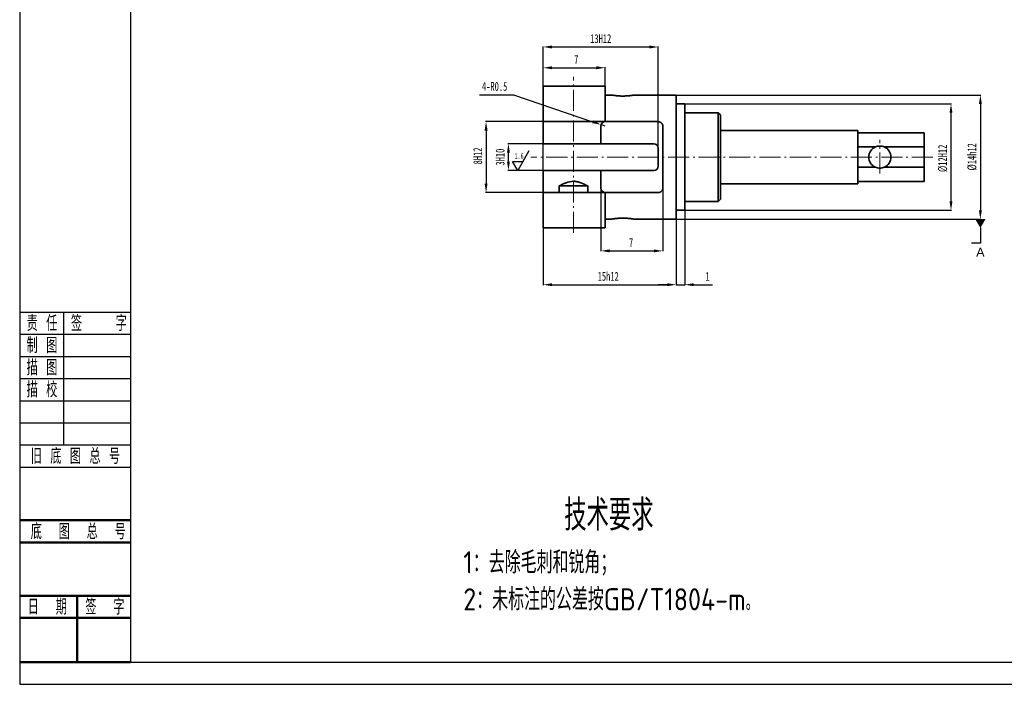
# Model space of a CAD drawing. Header units: millimetres. Extents: x -33921 to -29933, y -26486 to -26076.
# Tile 28 of 34: x -31312 to -31090, y -26375 to -26225. Entities that reach past the tile are written whole.
import ezdxf
from ezdxf import colors
from ezdxf.entities.mleader import LeaderData, LeaderLine
from ezdxf.math import Vec2, Vec3

# ---------------------------------------------------------------- set-up
doc = ezdxf.new("R2010")
doc.units = ezdxf.units.MM
doc.linetypes.add('GEN7A', pattern=[6.875, 4.75, -0.875, 0.375, -0.875])
doc.linetypes.add('SLD-实线', pattern=[0])
doc.layers.add('尺寸线', color=5, linetype='Continuous', lineweight=15)
doc.layers.add('文字', color=5, linetype='SLD-实线', lineweight=20)
doc.styles.add('SLDTEXTSTYLE5', font='TXT', dxfattribs={"width": 0.7})
doc.styles.get("Standard").update_dxf_attribs({"font": 'arial.ttf', "height": 1})
doc.styles.add('图框文字', font='gbenor.shx', dxfattribs={"bigfont": 'gbcbig.shx'})
doc.styles.add('绘图文字3.5', font='gbenor.shx', dxfattribs={"bigfont": 'gbcbig.shx'})
doc.dimstyles.new('2-1', dxfattribs={"dimtxt": 2, "dimasz": 2, "dimexe": 0.1, "dimexo": 0.05, "dimgap": 0.875, "dimtad": 1, "dimtoh": 1, "dimlfac": 0.5, "dimrnd": 1e-09, "dimzin": 12, "dimdsep": 46, "dimtxsty": 'SLDTEXTSTYLE5', "dimcen": 0.09, "dimclrd": 5, "dimclre": 5, "dimclrt": 5, "dimadec": 0, "dimazin": 3, "dimtfac": 1, "dimtmove": 0, "dimatfit": 3, "dimfxl": 1, "dimfrac": 2, "dimtolj": 1, "dimtzin": 12, "dimarcsym": 0})
doc.dimstyles.new('2-1 v', dxfattribs={"dimtxt": 2, "dimasz": 2, "dimexe": 0.1, "dimexo": 0.05, "dimgap": 0.875, "dimtad": 1, "dimlfac": 0.5, "dimrnd": 1e-09, "dimzin": 12, "dimdsep": 46, "dimtxsty": 'SLDTEXTSTYLE5', "dimcen": 0.09, "dimclrd": 5, "dimclre": 5, "dimclrt": 5, "dimadec": 0, "dimazin": 3, "dimtfac": 1, "dimtmove": 0, "dimatfit": 3, "dimfxl": 1, "dimfrac": 2, "dimtolj": 1, "dimtzin": 12, "dimarcsym": 0})

# ---------------------------------------------------------------- blocks, each defined once
blk = doc.blocks.new('*D361')
at = {"layer": 'Defpoints', "color": 0, "transparency": 16777216}
for p in [(-31179.94, -26235.41), (-31179.94, -26241.57), (-31193.94, -26271.57)]:
    blk.add_point(p, dxfattribs=at)
at = {"layer": '尺寸线', "color": 5, "lineweight": -2, "transparency": 16777216}
for p, q in [((-31193.94, -26271.52), (-31193.94, -26235.31)), ((-31191.94, -26235.41), (-31181.94, -26235.41)), ((-31179.94, -26241.52), (-31179.94, -26235.31))]:
    blk.add_line(p, q, dxfattribs=at)
at = {"layer": '尺寸线', "color": 5, "transparency": 16777216}
for points in [[(-31191.94, -26235.08), (-31191.94, -26235.75), (-31193.94, -26235.41)], [(-31181.94, -26235.08), (-31181.94, -26235.75), (-31179.94, -26235.41)]]:
    blk.add_solid(points, dxfattribs=at)
at = {"layer": '尺寸线', "color": 5, "lineweight": 18, "transparency": 16777216, "insert": (-31186.46, -26233.54), "char_height": 2, "attachment_point": 5, "style": 'SLDTEXTSTYLE5'}
blk.add_mtext('\\A1;7', dxfattribs=at)
blk = doc.blocks.new('*D324')
at = {"layer": 'Defpoints', "color": 0, "transparency": 16777216}
for p in [(-31165.94, -26241.57), (-31165.94, -26269.57), (-31095.25, -26269.57)]:
    blk.add_point(p, dxfattribs=at)
at = {"layer": '尺寸线', "color": 5, "lineweight": -2, "transparency": 16777216}
for p, q in [((-31165.89, -26241.57), (-31095.15, -26241.57)), ((-31095.25, -26243.57), (-31095.25, -26267.57)), ((-31165.89, -26269.57), (-31095.15, -26269.57))]:
    blk.add_line(p, q, dxfattribs=at)
at = {"layer": '尺寸线', "color": 5, "transparency": 16777216}
for points in [[(-31095.58, -26243.57), (-31094.91, -26243.57), (-31095.25, -26241.57)], [(-31095.58, -26267.57), (-31094.91, -26267.57), (-31095.25, -26269.57)]]:
    blk.add_solid(points, dxfattribs=at)
at = {"layer": '尺寸线', "color": 5, "lineweight": 18, "transparency": 16777216, "insert": (-31097.12, -26255.51), "char_height": 2, "attachment_point": 5, "rotation": 90, "style": 'SLDTEXTSTYLE5'}
blk.add_mtext('\\A1;%%C14h12', dxfattribs=at)
blk = doc.blocks.new('*D325')
at = {"layer": 'Defpoints', "color": 0, "transparency": 16777216}
for p in [(-31193.94, -26247.57), (-31206.82, -26263.57), (-31193.94, -26263.57)]:
    blk.add_point(p, dxfattribs=at)
at = {"layer": '尺寸线', "color": 5, "lineweight": -2, "transparency": 16777216}
for p, q in [((-31193.99, -26247.57), (-31206.92, -26247.57)), ((-31206.82, -26249.57), (-31206.82, -26261.57)), ((-31193.99, -26263.57), (-31206.92, -26263.57))]:
    blk.add_line(p, q, dxfattribs=at)
at = {"layer": '尺寸线', "color": 5, "transparency": 16777216}
for points in [[(-31207.15, -26249.57), (-31206.48, -26249.57), (-31206.82, -26247.57)], [(-31207.15, -26261.57), (-31206.48, -26261.57), (-31206.82, -26263.57)]]:
    blk.add_solid(points, dxfattribs=at)
at = {"layer": '尺寸线', "color": 5, "lineweight": 18, "transparency": 16777216, "insert": (-31208.69, -26255.31), "char_height": 2, "attachment_point": 5, "rotation": 90, "style": 'SLDTEXTSTYLE5'}
blk.add_mtext('\\A1;8H12', dxfattribs=at)
blk = doc.blocks.new('*D328')
at = {"layer": 'Defpoints', "color": 0, "transparency": 16777216}
for p in [(-31161.94, -26243.57), (-31161.94, -26267.57), (-31101.88, -26267.57)]:
    blk.add_point(p, dxfattribs=at)
at = {"layer": '尺寸线', "color": 5, "lineweight": -2, "transparency": 16777216}
for p, q in [((-31161.89, -26243.57), (-31101.78, -26243.57)), ((-31101.88, -26245.57), (-31101.88, -26265.57)), ((-31161.89, -26267.57), (-31101.78, -26267.57))]:
    blk.add_line(p, q, dxfattribs=at)
at = {"layer": '尺寸线', "color": 5, "transparency": 16777216}
for points in [[(-31102.21, -26245.57), (-31101.55, -26245.57), (-31101.88, -26243.57)], [(-31102.21, -26265.57), (-31101.55, -26265.57), (-31101.88, -26267.57)]]:
    blk.add_solid(points, dxfattribs=at)
at = {"layer": '尺寸线', "color": 5, "lineweight": 18, "transparency": 16777216, "insert": (-31103.75, -26255.85), "char_height": 2, "attachment_point": 5, "rotation": 90, "style": 'SLDTEXTSTYLE5'}
blk.add_mtext('\\A1;%%C12H12', dxfattribs=at)
blk = doc.blocks.new('*D329')
at = {"layer": 'Defpoints', "color": 0, "transparency": 16777216}
for p in [(-31201.77, -26252.57), (-31193.94, -26252.57), (-31193.94, -26258.57)]:
    blk.add_point(p, dxfattribs=at)
at = {"layer": '尺寸线', "color": 5, "lineweight": -2, "transparency": 16777216}
for p, q in [((-31193.99, -26252.57), (-31201.87, -26252.57)), ((-31201.77, -26256.57), (-31201.77, -26254.57)), ((-31193.99, -26258.57), (-31201.87, -26258.57))]:
    blk.add_line(p, q, dxfattribs=at)
at = {"layer": '尺寸线', "color": 5, "transparency": 16777216}
for points in [[(-31202.1, -26254.57), (-31201.43, -26254.57), (-31201.77, -26252.57)], [(-31202.1, -26256.57), (-31201.43, -26256.57), (-31201.77, -26258.57)]]:
    blk.add_solid(points, dxfattribs=at)
at = {"layer": '尺寸线', "color": 5, "lineweight": 18, "transparency": 16777216, "insert": (-31203.64, -26255.57), "char_height": 2, "attachment_point": 5, "rotation": 90, "style": 'SLDTEXTSTYLE5'}
blk.add_mtext('\\A1;3H10', dxfattribs=at)
blk = doc.blocks.new('*D330')
at = {"layer": 'Defpoints', "color": 0, "transparency": 16777216}
for p in [(-31180.94, -26258.57), (-31166.94, -26258.57), (-31166.94, -26276.73)]:
    blk.add_point(p, dxfattribs=at)
at = {"layer": '尺寸线', "color": 5, "lineweight": -2, "transparency": 16777216}
for p, q in [((-31180.94, -26258.62), (-31180.94, -26276.83)), ((-31166.94, -26258.62), (-31166.94, -26276.83)), ((-31178.94, -26276.73), (-31168.94, -26276.73))]:
    blk.add_line(p, q, dxfattribs=at)
at = {"layer": '尺寸线', "color": 5, "transparency": 16777216}
for points in [[(-31178.94, -26276.4), (-31178.94, -26277.06), (-31180.94, -26276.73)], [(-31168.94, -26276.4), (-31168.94, -26277.06), (-31166.94, -26276.73)]]:
    blk.add_solid(points, dxfattribs=at)
at = {"layer": '尺寸线', "color": 5, "lineweight": 18, "transparency": 16777216, "insert": (-31174.08, -26274.86), "char_height": 2, "attachment_point": 5, "style": 'SLDTEXTSTYLE5'}
blk.add_mtext('\\A1;7', dxfattribs=at)
blk = doc.blocks.new('*D331')
at = {"layer": 'Defpoints', "color": 0, "transparency": 16777216}
for p in [(-31193.94, -26269.57), (-31163.94, -26269.57), (-31163.94, -26284.36)]:
    blk.add_point(p, dxfattribs=at)
at = {"layer": '尺寸线', "color": 5, "lineweight": -2, "transparency": 16777216}
for p, q in [((-31193.94, -26269.62), (-31193.94, -26284.46)), ((-31163.94, -26269.62), (-31163.94, -26284.46)), ((-31191.94, -26284.36), (-31165.94, -26284.36))]:
    blk.add_line(p, q, dxfattribs=at)
at = {"layer": '尺寸线', "color": 5, "transparency": 16777216}
for points in [[(-31191.94, -26284.03), (-31191.94, -26284.7), (-31193.94, -26284.36)], [(-31165.94, -26284.03), (-31165.94, -26284.7), (-31163.94, -26284.36)]]:
    blk.add_solid(points, dxfattribs=at)
at = {"layer": '尺寸线', "color": 5, "lineweight": 18, "transparency": 16777216, "insert": (-31179.25, -26282.49), "char_height": 2, "attachment_point": 5, "style": 'SLDTEXTSTYLE5'}
blk.add_mtext('\\A1;15h12', dxfattribs=at)
blk = doc.blocks.new('*D332')
at = {"layer": 'Defpoints', "color": 0, "transparency": 16777216}
for p in [(-31167.94, -26230.72), (-31193.94, -26252.57), (-31167.94, -26253.57)]:
    blk.add_point(p, dxfattribs=at)
at = {"layer": '尺寸线', "color": 5, "lineweight": -2, "transparency": 16777216}
for p, q in [((-31193.94, -26252.52), (-31193.94, -26230.62)), ((-31191.94, -26230.72), (-31169.94, -26230.72)), ((-31167.94, -26253.52), (-31167.94, -26230.62))]:
    blk.add_line(p, q, dxfattribs=at)
at = {"layer": '尺寸线', "color": 5, "transparency": 16777216}
for points in [[(-31191.94, -26230.39), (-31191.94, -26231.06), (-31193.94, -26230.72)], [(-31169.94, -26230.39), (-31169.94, -26231.06), (-31167.94, -26230.72)]]:
    blk.add_solid(points, dxfattribs=at)
at = {"layer": '尺寸线', "color": 5, "lineweight": 18, "transparency": 16777216, "insert": (-31180.94, -26228.85), "char_height": 2, "attachment_point": 5, "style": 'SLDTEXTSTYLE5'}
blk.add_mtext('\\A1;13H12', dxfattribs=at)
blk = doc.blocks.new('*D333')
at = {"layer": 'Defpoints', "color": 0, "transparency": 16777216}
for p in [(-31161.94, -26267.57), (-31163.94, -26269.57), (-31161.94, -26284.36)]:
    blk.add_point(p, dxfattribs=at)
at = {"layer": '尺寸线', "color": 5, "lineweight": -2, "transparency": 16777216}
for p, q in [((-31161.94, -26267.62), (-31161.94, -26284.46)), ((-31163.94, -26269.62), (-31163.94, -26284.46)), ((-31165.94, -26284.36), (-31167.94, -26284.36)), ((-31163.94, -26284.36), (-31161.94, -26284.36)), ((-31159.94, -26284.36), (-31155.72, -26284.36))]:
    blk.add_line(p, q, dxfattribs=at)
at = {"layer": '尺寸线', "color": 5, "transparency": 16777216}
for points in [[(-31165.94, -26284.03), (-31165.94, -26284.7), (-31163.94, -26284.36)], [(-31159.94, -26284.03), (-31159.94, -26284.7), (-31161.94, -26284.36)]]:
    blk.add_solid(points, dxfattribs=at)
at = {"layer": '尺寸线', "color": 5, "lineweight": 18, "transparency": 16777216, "insert": (-31156.83, -26282.49), "char_height": 2, "attachment_point": 5, "style": 'SLDTEXTSTYLE5'}
blk.add_mtext('\\A1;1', dxfattribs=at)
blk = doc.blocks.new('_DatumFilled')
at = {"color": 0, "linetype": 'ByBlock'}
blk.add_solid([(0, 0.58), (-1, 0), (0, -0.58)], dxfattribs=at)
blk = doc.blocks.new('*D348')
at = {"layer": 'Defpoints', "color": 0, "transparency": 16777216}
for p in [(-31180.88, -26248.25), (-31179.94, -26248.57)]:
    blk.add_point(p, dxfattribs=at)
at = {"layer": '尺寸线', "color": 5, "lineweight": -2, "transparency": 16777216}
for p, q in [((-31208.27, -26241.5), (-31200.62, -26241.5)), ((-31200.62, -26241.5), (-31182.78, -26247.6)), ((-31179.94, -26248.57), (-31180.88, -26248.25))]:
    blk.add_line(p, q, dxfattribs=at)
at = {"layer": '尺寸线', "color": 5, "transparency": 16777216}
blk.add_solid([(-31182.67, -26247.28), (-31182.88, -26247.91), (-31180.88, -26248.25)], dxfattribs=at)
at = {"layer": '尺寸线', "color": 5, "lineweight": 18, "transparency": 16777216, "insert": (-31204.88, -26239.63), "char_height": 2, "attachment_point": 5, "style": 'SLDTEXTSTYLE5'}
blk.add_mtext('\\A1;4-R0.5', dxfattribs=at)

msp = doc.modelspace()

# ---------------------------------------------------------------- linework, layer by layer
at = {"color": 7, "linetype": 'Continuous', "lineweight": 35}
for p, q in [((-31193.938, -26239.5683), (-31179.938, -26239.5683)), ((-31193.938, -26243.5683), (-31193.938, -26239.5683)), ((-31179.938, -26239.5683), (-31179.938, -26243.5683)), ((-31193.938, -26247.5683), (-31193.938, -26243.5683)), ((-31178.4314, -26241.5683), (-31179.938, -26241.5683)), ((-31179.938, -26247.5683), (-31179.938, -26243.5683)), ((-31163.938, -26241.5683), (-31173.438, -26241.5683)), ((-31163.938, -26241.5683), (-31163.938, -26269.5683)), ((-31161.938, -26243.5683), (-31163.938, -26243.5683)), ((-31161.938, -26267.5683), (-31161.938, -26243.5683)), ((-31154.438, -26245.5683), (-31161.938, -26245.5683)), ((-31154.438, -26245.5683), (-31153.938, -26246.0683)), ((-31154.438, -26245.5683), (-31154.438, -26265.5683)), ((-31179.938, -26247.5683), (-31193.938, -26247.5683)), ((-31193.938, -26247.5683), (-31193.938, -26252.5683)), ((-31167.938, -26247.5683), (-31179.938, -26247.5683)), ((-31153.938, -26265.0683), (-31153.938, -26246.0683)), ((-31180.938, -26252.5683), (-31180.938, -26248.5683)), ((-31166.938, -26262.5683), (-31166.938, -26248.5683)), ((-31122.938, -26249.5683), (-31153.938, -26249.5683)), ((-31122.938, -26249.5683), (-31122.938, -26261.5683)), ((-31107.938, -26250.0683), (-31122.938, -26250.0683)), ((-31107.938, -26250.0683), (-31107.938, -26253.277)), ((-31180.938, -26252.5683), (-31193.938, -26252.5683)), ((-31168.938, -26252.5683), (-31180.938, -26252.5683)), ((-31167.938, -26257.5683), (-31167.938, -26253.5683)), ((-31122.938, -26253.277), (-31118.938, -26253.277)), ((-31116.938, -26253.277), (-31107.938, -26253.277)), ((-31107.938, -26257.8596), (-31107.938, -26253.277)), ((-31193.938, -26258.5683), (-31180.938, -26258.5683)), ((-31193.938, -26263.5683), (-31193.938, -26258.5683)), ((-31180.938, -26262.5683), (-31180.938, -26258.5683)), ((-31180.938, -26258.5683), (-31168.938, -26258.5683)), ((-31118.938, -26257.8596), (-31122.938, -26257.8596)), ((-31107.938, -26257.8596), (-31116.938, -26257.8596)), ((-31107.938, -26257.8596), (-31107.938, -26261.0683)), ((-31122.938, -26261.0683), (-31107.938, -26261.0683)), ((-31193.938, -26263.5683), (-31179.938, -26263.5683)), ((-31193.938, -26263.5683), (-31193.938, -26267.5683)), ((-31190.3154, -26263.5683), (-31190.3154, -26262.0919)), ((-31190.3154, -26262.0919), (-31183.881, -26262.0919)), ((-31183.881, -26262.0919), (-31183.881, -26263.5683)), ((-31179.938, -26263.5683), (-31167.938, -26263.5683)), ((-31179.938, -26263.5683), (-31179.938, -26267.5683)), ((-31153.938, -26261.5683), (-31122.938, -26261.5683)), ((-31161.938, -26265.5683), (-31154.438, -26265.5683)), ((-31153.938, -26265.0683), (-31154.438, -26265.5683)), ((-31193.938, -26271.5683), (-31193.938, -26267.5683)), ((-31179.938, -26267.5683), (-31179.938, -26271.5683)), ((-31163.938, -26267.5683), (-31161.938, -26267.5683)), ((-31179.938, -26269.5683), (-31178.4314, -26269.5683)), ((-31173.438, -26269.5683), (-31163.938, -26269.5683)), ((-31179.938, -26271.5683), (-31193.938, -26271.5683))]:
    msp.add_line(p, q, dxfattribs=at)
at = {"color": 0, "lineweight": 30}
for p, q in [((-31312.0823, -26290.5343), (-31287.0823, -26290.5343)), ((-31302.0823, -26320.5343), (-31302.0823, -26290.5343)), ((-31312.0823, -26295.5343), (-31287.0823, -26295.5343)), ((-31312.0823, -26300.5343), (-31287.0823, -26300.5343)), ((-31312.0823, -26305.5343), (-31287.0823, -26305.5343)), ((-31312.0823, -26310.5343), (-31287.0823, -26310.5343)), ((-31312.0823, -26315.5343), (-31287.0823, -26315.5343)), ((-31312.0823, -26320.5343), (-31287.0823, -26320.5343)), ((-31312.0823, -26325.5343), (-31287.0823, -26325.5343))]:
    msp.add_line(p, q, dxfattribs=at)
at = {"color": 0, "lineweight": 50}
for p, q in [((-31312.0823, -26337.5343), (-31287.0823, -26337.5343)), ((-31312.0823, -26342.5343), (-31287.0823, -26342.5343)), ((-31312.0823, -26354.5343), (-31287.0823, -26354.5343)), ((-31299.0823, -26354.5343), (-31299.0823, -26369.5343)), ((-31312.0823, -26359.5343), (-31287.0823, -26359.5343)), ((-31287.0823, -26369.5343), (-31312.0823, -26369.5343))]:
    msp.add_line(p, q, dxfattribs=at)
at = {"lineweight": 30}
for points in [[(-31312.0823, -26374.5343), (-30892.0823, -26374.5343), (-30892.0823, -26077.5343), (-31312.0823, -26077.5343)], [(-31287.0823, -26369.5343), (-30897.0823, -26369.5343), (-30897.0823, -26082.5343), (-31287.0823, -26082.5343)]]:
    msp.add_lwpolyline(points, close=True, dxfattribs=at)
msp.add_lwpolyline([(-31197.1383, -26254.1683), (-31199.6787, -26258.5683), (-31200.8334, -26256.5683), (-31198.524, -26256.5683)])
at = {"color": 7, "linetype": 'Continuous', "lineweight": 35}
for centre, radius, start, end in [((-31179.938, -26248.5683), 1, 90, 180), ((-31168.938, -26253.5683), 1, 0, 90), ((-31117.938, -26255.5683), 2.5, 113.578178, 246.421822), ((-31117.938, -26255.5683), 2.5, 293.578178, 66.421822), ((-31168.938, -26257.5683), 1, 270, 0), ((-31179.938, -26262.5683), 1, 180, 270)]:
    msp.add_arc(centre, radius, start, end, dxfattribs=at)
for points, knots in [([(-31173.438, -26241.5683), (-31173.4446, -26241.5695), (-31173.4579, -26241.5719), (-31173.5649, -26241.5906), (-31173.7339, -26241.6186), (-31173.964, -26241.6534), (-31174.2518, -26241.6917), (-31174.5862, -26241.7287), (-31174.9635, -26241.7608), (-31175.3653, -26241.7835), (-31175.7861, -26241.7946), (-31176.2044, -26241.7929), (-31176.617, -26241.7786), (-31177.006, -26241.7537), (-31177.369, -26241.7206), (-31177.6913, -26241.6833), (-31177.9684, -26241.6452), (-31178.1879, -26241.6112), (-31178.3427, -26241.5852), (-31178.4283, -26241.57), (-31178.4305, -26241.5697), (-31178.4314, -26241.5695)], [0, 0, 0, 0, 0.05235187, 0.10623655, 0.15858434, 0.21242276, 0.26527861, 0.31964478, 0.3728507, 0.42763068, 0.48026927, 0.53447148, 0.58650802, 0.640039, 0.69237709, 0.74619125, 0.79926006, 0.85386309, 0.90696317, 0.96164395, 1, 1, 1, 1]), ([(-31167.938, -26247.5683), (-31167.6489, -26247.5683), (-31167.3805, -26247.6988), (-31167.029, -26248.0779), (-31166.938, -26248.3189), (-31166.938, -26248.5683)], [0, 0, 0, 0, 0.5, 0.5, 1, 1, 1, 1]), ([(-31116.938, -26253.277), (-31117.0947, -26253.2086), (-31117.2566, -26253.1569), (-31117.5912, -26253.0866), (-31117.7656, -26253.0684), (-31118.2806, -26253.0682), (-31118.6245, -26253.1402), (-31118.938, -26253.277)], [0, 0, 0, 0, 0.25, 0.25, 0.5, 0.5, 1, 1, 1, 1]), ([(-31118.938, -26257.8596), (-31118.7813, -26257.928), (-31118.6194, -26257.9797), (-31118.2849, -26258.05), (-31118.1104, -26258.0683), (-31117.5954, -26258.0684), (-31117.2516, -26257.9965), (-31116.938, -26257.8596)], [0, 0, 0, 0, 0.25, 0.25, 0.5, 0.5, 1, 1, 1, 1]), ([(-31190.3154, -26262.0919), (-31189.8058, -26261.8254), (-31189.2908, -26261.5729), (-31188.222, -26261.1696), (-31187.6653, -26261.0252), (-31186.8154, -26261.0251), (-31186.5294, -26261.0609), (-31185.9776, -26261.1839), (-31185.7077, -26261.2703), (-31184.9082, -26261.5718), (-31184.3905, -26261.8255), (-31183.881, -26262.0919)], [0, 0, 0, 0, 0.25, 0.25, 0.5, 0.5, 0.625, 0.625, 0.75, 0.75, 1, 1, 1, 1]), ([(-31166.938, -26262.5683), (-31166.938, -26262.6933), (-31166.9606, -26262.8133), (-31167.0498, -26263.0441), (-31167.1163, -26263.1525), (-31167.3778, -26263.4356), (-31167.6479, -26263.5683), (-31167.938, -26263.5683)], [0, 0, 0, 0, 0.25, 0.25, 0.5, 0.5, 1, 1, 1, 1]), ([(-31178.4314, -26269.5671), (-31178.4333, -26269.5675), (-31178.4429, -26269.5692), (-31178.3902, -26269.5598), (-31178.2721, -26269.5394), (-31178.086, -26269.5092), (-31177.8395, -26269.473), (-31177.5402, -26269.4349), (-31177.1914, -26269.3986), (-31176.8088, -26269.3689), (-31176.3977, -26269.3489), (-31175.9796, -26269.3412), (-31175.5585, -26269.3464), (-31175.1542, -26269.3637), (-31174.7688, -26269.3912), (-31174.4178, -26269.4256), (-31174.105, -26269.4637), (-31173.8437, -26269.501), (-31173.6405, -26269.5332), (-31173.4764, -26269.5614), (-31173.4522, -26269.5657), (-31173.438, -26269.5683)], [0, 0, 0, 0, 0.01403677, 0.06797389, 0.12002671, 0.17356092, 0.22614255, 0.28021317, 0.33340193, 0.38814552, 0.44107098, 0.49557551, 0.54775618, 0.60145623, 0.65358069, 0.70717758, 0.76001094, 0.81435235, 0.86756522, 0.9223505, 1, 1, 1, 1])]:
    msp.add_open_spline(points, degree=3, knots=knots, dxfattribs=at)
at = {"layer": '尺寸线', "color": 1, "linetype": 'GEN7A', "lineweight": 18}
for p, q in [((-31187.0982, -26272.6629), (-31187.0982, -26237.4328)), ((-31117.938, -26259.2951), (-31117.938, -26251.6772)), ((-31105.9708, -26255.5683), (-31196.7284, -26255.5683))]:
    msp.add_line(p, q, dxfattribs=at)

# ---------------------------------------------------------------- texts
at = {"color": 0, "lineweight": 30, "style": '图框文字'}
for s, p in [('责 任', (-31310.5217, -26294.8138)), ('签    字', (-31300.5217, -26294.8138)), ('制 图', (-31310.5217, -26299.8138)), ('描 图', (-31310.5217, -26304.8138)), ('描 校', (-31310.5217, -26309.8138)), ('旧 底 图 总 号', (-31309.5975, -26324.8138)), ('底  图  总  号', (-31309.5975, -26341.8138)), ('日  期', (-31310.2696, -26358.8138)), ('签  字', (-31297.2696, -26358.8138))]:
    msp.add_text(s, height=3.5, dxfattribs=at).set_placement(p)
at = {"color": 7, "linetype": 'Continuous', "insert": (-31200.3944, -26254.7099), "char_height": 1.2, "attachment_point": 1, "style": 'SLDTEXTSTYLE5'}
msp.add_mtext('1.6', dxfattribs=at)
at = {"layer": '文字', "insert": (-31211.9545, -26332.8535), "char_height": 4, "width": 118.926598, "attachment_point": 1, "style": '绘图文字3.5'}
msp.add_mtext('{\\H1.75x;\\C5;      技术要求\\P\\H0.71429x;1：去除毛刺和锐角；\\P2：未标注的公差按GB/T1804-m\\H0.8x;。}', dxfattribs=at)

# ---------------------------------------------------------------- dimensions: what is measured, and where the dimension line sits
at = {"layer": '尺寸线', "lineweight": 18}
for base, p1, p2, text, dimstyle, picture, middle in [((-31167.938, -26230.7234), (-31193.938, -26252.5683), (-31167.938, -26253.5683), '<>H12', '2-1', '*D332', (-31180.938, -26230.7234)), ((-31163.938, -26284.3618), (-31193.938, -26269.5683), (-31163.938, -26269.5683), '<>h12', '2-1 v', '*D331', (-31179.2517, -26284.3618))]:
    dim = msp.add_linear_dim(base=base, p1=p1, p2=p2, text=text, dimstyle=dimstyle, dxfattribs=at)
    dim.commit()
    dim.dimension.update_dxf_attribs({"geometry": picture, "text_midpoint": middle, "dimtype": 160})
for base, p1, p2, picture, middle in [((-31179.938, -26235.4117), (-31193.938, -26271.5683), (-31179.938, -26241.5683), '*D361', (-31186.46, -26235.4117)), ((-31166.938, -26276.7315), (-31180.938, -26258.5683), (-31166.938, -26258.5683), '*D330', (-31174.0783, -26276.7315))]:
    dim = msp.add_linear_dim(base=base, p1=p1, p2=p2, dimstyle='2-1 v', dxfattribs=at)
    dim.commit()
    dim.dimension.update_dxf_attribs({"geometry": picture, "text_midpoint": middle, "dimtype": 160})
dim = msp.add_radius_dim(center=(-31179.938, -26248.5683), mpoint=(-31180.8844, -26248.2452), text='4-R0.5', dimstyle='2-1', dxfattribs=at)
dim.commit()
dim.dimension.update_dxf_attribs({"geometry": '*D348', "text_midpoint": (-31204.8832, -26241.5043), "dimtype": 164})
for base, p1, p2, text, picture, middle in [((-31095.2482, -26269.5683), (-31165.938, -26241.5683), (-31165.938, -26269.5683), '%%C<>h12', '*D324', (-31095.2482, -26255.5117)), ((-31101.8792, -26267.5668), (-31161.938, -26243.5675), (-31161.938, -26267.5668), '%%C<>H12', '*D328', (-31101.8792, -26255.8506)), ((-31206.8171, -26263.5683), (-31193.938, -26247.5683), (-31193.938, -26263.5683), '<>H12', '*D325', (-31206.8171, -26255.3103)), ((-31201.7653, -26252.5683), (-31193.938, -26258.5683), (-31193.938, -26252.5683), '<>H10', '*D329', (-31201.7653, -26255.5683))]:
    dim = msp.add_linear_dim(base=base, p1=p1, p2=p2, angle=90, text=text, dimstyle='2-1 v', dxfattribs=at)
    dim.commit()
    dim.dimension.update_dxf_attribs({"geometry": picture, "text_midpoint": middle, "dimtype": 160})
dim = msp.add_linear_dim(base=(-31161.938, -26284.3618), p1=(-31163.938, -26269.5683), p2=(-31161.938, -26267.5683), dimstyle='2-1 v', dxfattribs=at)
dim.commit()
dim.dimension.update_dxf_attribs({"geometry": '*D333', "text_midpoint": (-31156.8297, -26282.4868)})

# ---------------------------------------------------------------- leaders
ml = msp.add_multileader_mtext('Standard', dxfattribs=at)
ml.set_content('A', color=256)
ml.set_leader_properties()
ml.set_arrow_properties(name='DATUMFILLED')
ml.build(insert=Vec2(0, 0))
ml.multileader.update_dxf_attribs({"has_text_frame": 1, "text_attachment_direction": 1, "dogleg_length": 2, "arrow_head_size": 2})
ctx = ml.context
ctx.base_point, ctx.char_height, ctx.arrow_head_size, ctx.landing_gap_size, ctx.plane_origin = Vec3(-31095.2482, -26279.0145), 2, 2, 1, Vec3(-31095.2482, -26269.5683)
ctx.text_align_type = 1
notes = []
notes.append((ctx, [(0, (1, 1, 0), (-31095.2482, -26275.0145), (-1, 0), 2, [(0, [(-31095.2482, -26269.5683)], 0, [])])]))
ctx.mtext.insert, ctx.mtext.alignment, ctx.mtext.flow_direction = Vec3(-31095.2482, -26276.0145), 2, 5
for ctx, leaders in notes:
    for number, flags, end, landing, length, lines in leaders:
        leader = LeaderData()
        leader.index, (leader.has_last_leader_line, leader.has_dogleg_vector, leader.attachment_direction) = number, flags
        leader.last_leader_point, leader.dogleg_vector, leader.dogleg_length = Vec3(end), Vec3(landing), length
        for number, points, colour, breaks in lines:
            line = LeaderLine()
            line.index, line.vertices, line.color, line.breaks = number, Vec3.list(points), colors.encode_raw_color(colour), breaks
            leader.lines.append(line)
        ctx.leaders.append(leader)

doc.saveas('drawing.dxf')
